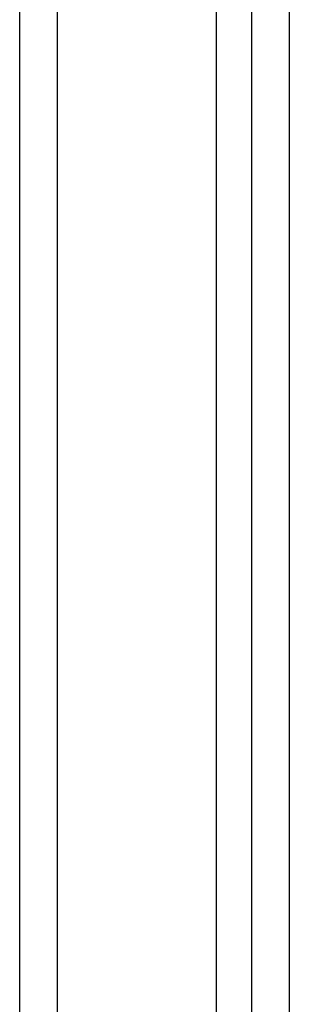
# Model space of a CAD drawing. Header units: inches. Extents: x 28 to 747, y 82 to 346.
# Tile 198 of 246: x 737.81 to 738.81, y 267.38 to 271.04. Entities that reach past the tile are written whole.
import ezdxf

# ---------------------------------------------------------------- set-up
doc = ezdxf.new("R2010")
doc.units = ezdxf.units.IN
doc.header["$MEASUREMENT"] = 0
doc.layers.add('Visible Edges(ANSI)', color=7, linetype='Continuous', lineweight=25)
doc.layers.add('Visible Tangent Edges(ANSI)', color=7, linetype='Continuous', lineweight=25)

msp = doc.modelspace()

# ---------------------------------------------------------------- linework, layer by layer
at = {"layer": 'Visible Edges(ANSI)'}
msp.add_line((738.5389, 249.601), (738.5389, 281.1203), dxfattribs=at)
at = {"layer": 'Visible Tangent Edges(ANSI)'}
for p, q in [((738.6697, 281.2618), (738.6697, 249.5801)), ((737.8084, 249.1646), (737.8084, 280.7794)), ((737.9484, 249.1646), (737.9484, 280.7794)), ((738.8097, 280.629), (738.8097, 250.2129))]:
    msp.add_line(p, q, dxfattribs=at)

doc.saveas('drawing.dxf')
